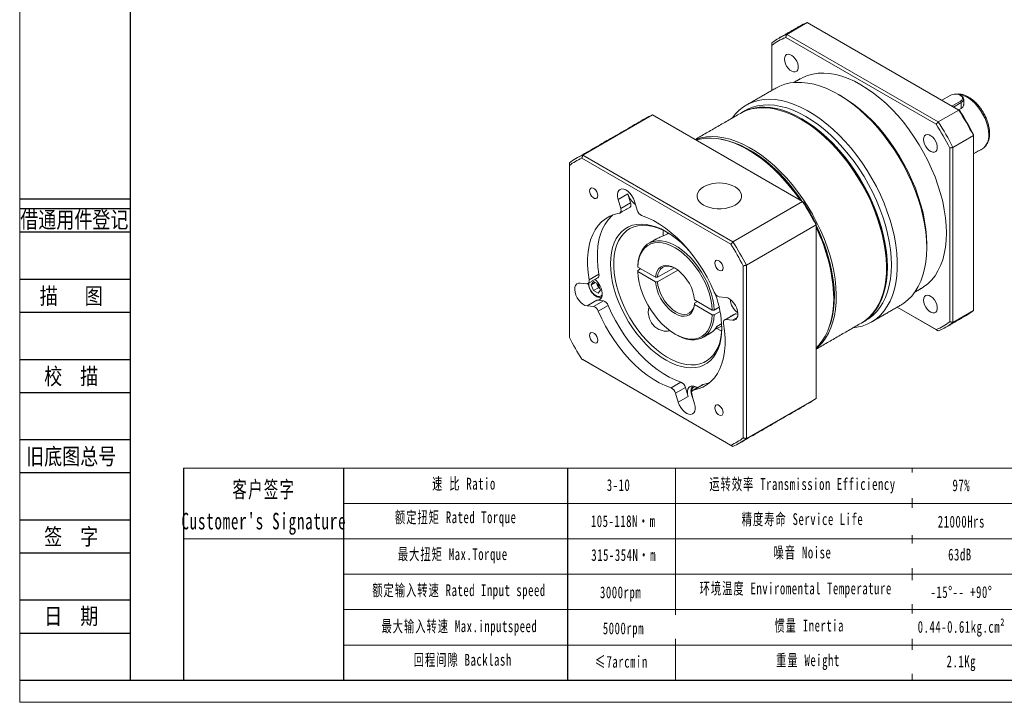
# Model space of a CAD drawing. Header units: millimetres. Extents: x 0 to 534, y 0 to 377.
# Tile 1 of 3: x 0 to 283, y 0 to 196. Entities that reach past the tile are written whole.
import ezdxf
from ezdxf.enums import TextEntityAlignment as Align

# ---------------------------------------------------------------- set-up
doc = ezdxf.new("R2010")
doc.units = ezdxf.units.MM
doc.header["$LTSCALE"] = 1.5
for name, color, linetype in [('2细线层', 4, 'Continuous'), ('6文字层', 3, 'Continuous'), ('7标注层', 4, 'Continuous')]:
    doc.layers.add(name, color=color, linetype=linetype)
doc.layers.add('SLD-0', color=7, linetype='Continuous', lineweight=18)
doc.layers.add('图框_外框线', color=7, linetype='Continuous', lineweight=18)
doc.styles.add('宋体', font='txt', dxfattribs={"width": 0.8})
doc.styles.add('标准', font='txt', dxfattribs={"width": 0.667})

msp = doc.modelspace()

# ---------------------------------------------------------------- hatches: boundary and pattern name
at = {"linetype": 'Continuous', "lineweight": 0}
h = msp.add_hatch(dxfattribs=at)
h.set_pattern_fill('ANSI31', style=0)
h.paths.add_polyline_path([(119.149861, 130.987751), (119.149861, 130.387751), (119.249861, 130.287751), (119.799861, 130.287751), (119.799861, 130.417751), (119.229861, 130.987751)], flags=0)
h = msp.add_hatch(dxfattribs=at)
h.set_pattern_fill('ANSI32', style=0)
h.paths.add_polyline_path([(120.649861, 127.322228), (120.649861, 128.037751), (120.349861, 128.037751), (120.349861, 127.322228)], flags=0)
h = msp.add_hatch(dxfattribs=at)
h.set_pattern_fill('ANSI32', style=0)
h.paths.add_polyline_path([(128.649861, 127.317657), (128.649861, 128.037751), (128.349861, 128.037751), (128.349861, 127.317657)], flags=0)
h = msp.add_hatch(dxfattribs=at)
h.set_pattern_fill('ANSI32', style=0)
h.paths.add_polyline_path([(120.589861, 125.307751), (120.589861, 125.856148), (120.349861, 125.856148), (120.349861, 125.307751)], flags=0)
h = msp.add_hatch(dxfattribs=at)
h.set_pattern_fill('ANSI32', style=0)
h.paths.add_polyline_path([(131.289861, 125.307751), (131.289861, 125.856148), (131.049861, 125.856148), (131.049861, 125.307751)], flags=0)
h = msp.add_hatch(dxfattribs=at)
h.set_pattern_fill('ANSI31', style=0)
h.paths.add_polyline_path([(123.849861, 120.622451), (121.849861, 120.622451), (121.849861, 120.122451), (123.849861, 120.122451)], flags=0)
h = msp.add_hatch(dxfattribs=at)
h.set_pattern_fill('ANSI31', style=0)
h.paths.add_polyline_path([(123.949861, 121.337751), (123.849861, 121.337751), (123.849861, 120.127751), (123.949861, 120.127751)], flags=0)
h = msp.add_hatch(dxfattribs=at)
h.set_pattern_fill('ANSI32', style=0)
edge = h.paths.add_edge_path(flags=0)
edge.add_line((130.257119, 119.754417), (131.049861, 119.754417))
edge.add_line((131.049861, 119.754417), (131.049861, 120.367751))
edge.add_arc((130.929861, 120.367751), 0.12, 0, 90)
edge.add_line((130.929861, 120.487751), (128.769861, 120.487751))
edge.add_arc((128.769861, 120.367751), 0.12, 90, 180)
edge.add_line((128.649861, 120.367751), (128.649861, 119.754417))
edge.add_line((128.649861, 119.754417), (129.442602, 119.754417))
edge.add_arc((129.849861, 119.387751), 0.548, 41.99762156, 138.00237844, ccw=False)
h = msp.add_hatch(dxfattribs=at)
h.set_pattern_fill('ANSI32', style=0)
edge = h.paths.add_edge_path(flags=0)
edge.add_line((131.049861, 119.021084), (130.257119, 119.021084))
edge.add_arc((129.849861, 119.387751), 0.548, 221.99762156, 318.00237844, ccw=False)
edge.add_line((129.442602, 119.021084), (128.649861, 119.021084))
edge.add_line((128.649861, 119.021084), (128.649861, 118.407751))
edge.add_arc((128.769861, 118.407751), 0.12, 180, 270)
edge.add_line((128.769861, 118.287751), (130.929861, 118.287751))
edge.add_arc((130.929861, 118.407751), 0.12, 270, 360)
edge.add_line((131.049861, 118.407751), (131.049861, 119.021084))
h = msp.add_hatch(dxfattribs=at)
h.set_pattern_fill('ANSI32', style=0)
h.paths.add_polyline_path([(131.289861, 120.224938), (131.289861, 120.667751), (131.049861, 120.667751), (131.049861, 120.224938)], flags=0)
h = msp.add_hatch(dxfattribs=at)
h.set_pattern_fill('ANSI32', style=0)
h.paths.add_polyline_path([(187.517959, 121.407751), (187.437959, 121.487751), (186.397959, 121.487751), (186.317959, 121.407751), (186.317959, 120.367751), (186.397959, 120.287751), (187.437959, 120.287751), (187.517959, 120.367751)], flags=0)
h = msp.add_hatch(dxfattribs=at)
h.set_pattern_fill('ANSI32', style=0)
h.paths.add_polyline_path([(120.649861, 117.937751), (120.649861, 118.635461), (120.349861, 118.635461), (120.349861, 117.937751)], flags=0)
h = msp.add_hatch(dxfattribs=at)
h.set_pattern_fill('ANSI31', style=0)
h.paths.add_polyline_path([(123.849861, 116.837751), (123.949861, 116.837751), (123.949861, 118.047751), (123.849861, 118.047751)], flags=0)
h = msp.add_hatch(dxfattribs=at)
h.set_pattern_fill('ANSI31', style=0)
h.paths.add_polyline_path([(124.049861, 116.637751), (125.549861, 116.637751), (125.649861, 116.737751), (125.649861, 118.053051), (123.949861, 118.053051), (123.949861, 116.737751)], flags=0)
h = msp.add_hatch(dxfattribs=at)
h.set_pattern_fill('ANSI32', style=0)
h.paths.add_polyline_path([(128.649861, 117.937751), (128.649861, 118.630867), (128.349861, 118.630867), (128.349861, 117.937751)], flags=0)
h = msp.add_hatch(dxfattribs=at)
h.set_pattern_fill('ANSI31', style=0)
h.paths.add_polyline_path([(119.799861, 115.687751), (119.249861, 115.687751), (119.149861, 115.587751), (119.149861, 114.987751), (119.229861, 114.987751), (119.799861, 115.557751)], flags=0)

# ---------------------------------------------------------------- linework, layer by layer
at = {"color": 7, "linetype": 'Continuous', "lineweight": 15}
for p, q in [((220.564227, 192.037552), (226.447356, 195.43381)), ((270.030839, 170.273601), (226.447356, 195.43381)), ((263.530071, 166.188813), (220.276771, 191.158412)), ((220.564227, 192.037552), (264.14771, 166.877343)), ((216.334439, 188.881812), (216.334439, 175.954931)), ((267.58554, 174.490236), (265.156079, 173.087739)), ((268.097644, 171.38961), (270.527104, 172.792107)), ((270.527104, 172.792107), (270.753378, 172.400189)), ((270.030839, 170.273601), (264.14771, 166.877343)), ((270.753378, 172.400189), (268.55023, 171.128339)), ((270.753378, 170.756006), (269.974289, 170.306248)), ((270.753378, 172.400189), (270.753378, 170.756006)), ((161.939504, 157.302494), (181.964769, 168.862834)), ((225.135129, 143.941116), (181.964769, 168.862834)), ((268.377498, 159.551135), (274.260627, 162.947393)), ((274.260627, 112.618796), (274.260627, 162.947393)), ((267.472403, 109.413179), (267.472403, 159.360494)), ((268.377498, 159.551135), (268.377498, 109.222538)), ((204.490633, 131.693165), (161.653638, 156.422435)), ((161.939504, 157.302494), (205.109863, 132.380776)), ((158.06884, 154.352303), (158.06884, 104.885722)), ((174.889614, 146.189636), (172.061185, 144.556819)), ((172.061185, 144.556819), (172.835187, 141.952202)), ((175.663615, 143.585019), (174.889614, 146.189636)), ((172.835187, 141.952202), (175.663615, 143.585019)), ((177.538813, 141.486688), (176.764811, 144.091305)), ((225.135129, 143.941116), (205.109863, 132.380776)), ((208.980528, 125.67659), (229.005794, 137.23693)), ((229.005794, 87.385392), (229.005794, 137.23693)), ((177.712637, 124.156921), (178.561352, 124.646874)), ((182.817651, 122.189765), (177.713024, 125.136604)), ((183.384833, 122.188897), (188.164172, 124.947951)), ((208.075431, 76.017532), (208.075431, 125.484112)), ((208.980528, 125.67659), (208.980528, 75.825052)), ((163.733678, 121.446254), (166.562107, 123.079072)), ((177.713024, 123.830139), (182.817651, 120.8833)), ((189.265832, 124.27746), (183.384833, 120.882432)), ((163.061579, 120.347089), (161.192975, 120.532022)), ((164.367984, 120.032727), (165.02118, 120.96211)), ((165.499538, 120.685959), (164.367984, 120.032727)), ((165.02118, 118.349179), (164.367984, 120.032727)), ((165.02118, 120.96211), (166.327576, 120.207944)), ((166.435392, 119.165586), (165.02118, 118.349179)), ((166.108794, 120.00736), (165.945363, 120.428588)), ((166.435392, 119.165586), (166.108794, 120.00736)), ((166.327576, 120.207944), (166.980772, 118.524396)), ((166.817605, 118.94494), (166.435392, 119.165586)), ((166.327576, 117.595013), (165.02118, 118.349179)), ((166.980772, 118.524396), (166.327576, 117.595013)), ((203.002991, 116.394119), (201.134385, 116.579054)), ((165.96971, 115.608533), (163.141281, 113.975716)), ((163.141281, 113.975716), (165.009887, 113.79078)), ((165.009887, 113.79078), (167.838315, 115.423597)), ((167.838315, 115.423597), (165.96971, 115.608533)), ((169.224206, 114.120754), (166.395777, 112.487937)), ((194.073144, 114.712201), (194.92186, 115.202154)), ((199.179276, 112.7444), (194.074648, 115.691239)), ((194.074648, 114.384774), (199.179276, 111.437935)), ((199.74534, 112.744177), (201.167889, 113.565397)), ((264.14771, 106.779939), (252.333135, 113.600348)), ((252.33321, 113.60039), (263.530071, 107.136579)), ((201.418317, 112.403501), (199.74534, 111.437712)), ((205.911121, 111.655563), (203.082692, 110.022746)), ((206.328798, 110.633027), (204.951296, 109.837812)), ((206.522337, 111.595072), (205.911121, 111.655563)), ((274.260627, 112.618796), (268.377498, 109.222538)), ((200.494591, 108.06526), (201.872064, 108.860458)), ((203.082692, 110.022746), (204.951296, 109.837812)), ((161.653638, 98.67667), (204.490633, 73.947399)), ((205.109863, 73.589838), (161.939504, 98.511556)), ((187.31761, 90.40272), (190.146038, 92.035537)), ((196.572916, 91.399475), (193.744487, 89.766658)), ((191.433887, 90.515963), (188.605458, 88.883146)), ((188.605458, 88.883146), (189.37946, 86.27853)), ((192.207889, 87.911347), (189.37946, 86.27853)), ((192.207889, 87.911347), (191.433887, 90.515963)), ((194.083086, 85.813015), (193.309085, 88.417634)), ((229.005794, 87.385392), (208.980528, 75.825052))]:
    msp.add_line(p, q, dxfattribs=at)
for p, q in [((93.156337, 67.343286), (93.156337, 6.342689)), ((157.544117, 67.343286), (157.544117, 6.342689))]:
    msp.add_line(p, q)
at = {"color": 7, "linetype": 'Continuous', "lineweight": 15, "flags": 128}
for points in [[(219.923521, 184.931483), (219.996941, 184.272259), (220.211757, 183.577156), (220.552034, 182.89773), (220.992538, 182.284368), (221.5006, 181.782562), (222.038535, 181.429527), (222.566449, 181.251449), (223.045189, 181.261533), (223.439251, 181.45903), (223.719408, 181.829294), (223.86488, 182.344865), (223.86488, 182.967506), (223.719408, 183.651035), (223.439251, 184.344761), (223.045189, 184.997232), (222.566449, 185.560057), (222.038535, 185.991496), (221.5006, 186.25955), (220.992538, 186.344337), (220.552034, 186.239572), (220.211757, 185.95302), (219.996941, 185.505939), (219.923521, 184.931483)], [(224.504835, 179.285996), (225.166195, 179.639814), (226.56101, 180.220707), (228.041626, 180.627827), (229.599763, 180.858896), (231.226707, 180.91262), (232.913359, 180.788703), (234.650287, 180.487833), (236.427778, 180.011698), (238.235891, 179.362956), (240.064514, 178.545238), (241.903421, 177.563115), (243.742328, 176.422081), (245.570951, 175.128515), (247.379064, 173.689656), (249.156555, 172.113543), (250.893483, 170.408998), (252.580136, 168.585547), (254.207079, 166.653395), (255.765216, 164.623339), (257.245832, 162.506737), (258.640647, 160.315424), (259.941859, 158.061657), (261.142195, 155.758037), (262.234941, 153.417448), (263.213983, 151.05298), (264.073848, 148.677856), (264.809725, 146.305359), (265.417504, 143.948755), (265.89378, 141.621226), (266.235895, 139.335786), (266.44193, 137.105218), (266.510736, 134.941995), (266.44193, 132.858214), (266.235895, 130.865529), (265.89378, 128.975085), (265.417504, 127.197454), (264.809725, 125.542576), (264.073848, 124.019705), (263.213983, 122.637361), (262.234941, 121.40327), (261.142195, 120.324337), (259.941859, 119.406596), (259.302007, 119.008995)], [(260.853883, 130.696671), (260.784366, 132.907732), (260.576201, 135.186976), (260.230519, 137.521958), (259.74921, 139.899924), (259.134905, 142.307885), (258.390958, 144.732689), (257.521431, 147.161096), (256.531073, 149.57984), (255.425295, 151.975711), (254.210134, 154.335626), (252.892228, 156.646692), (251.478775, 158.896291), (249.977495, 161.072132), (248.396587, 163.162335), (246.744684, 165.155482), (245.030811, 167.040689), (243.264327, 168.807659), (241.45488, 170.446739), (239.612352, 171.94898), (237.746807, 173.306175), (235.868434, 174.510914), (233.987492, 175.556614), (232.114254, 176.437568), (230.258951, 177.14896), (228.431716, 177.686907), (226.642528, 178.048471), (224.90116, 178.231675), (223.217123, 178.23552), (221.599612, 178.059987), (220.057465, 177.706033), (218.599102, 177.175591), (217.3995, 176.569777)], [(204.90511, 167.971314), (205.779722, 169.081074), (206.8855, 170.200241), (208.100661, 171.157161), (209.418567, 171.946605), (210.83202, 172.564266), (212.3333, 173.006766), (213.914208, 173.271691), (215.566111, 173.357592), (217.279984, 173.264003), (219.046469, 172.991433), (220.855916, 172.541371), (222.698443, 171.916274), (224.563988, 171.119558), (226.442361, 170.155573), (228.323303, 169.029584), (230.196541, 167.747743), (232.051844, 166.317048), (233.879079, 164.745314), (235.668267, 163.041125), (237.409635, 161.213789), (239.093672, 159.273286), (240.711183, 157.230215), (242.25333, 155.095736), (243.711693, 152.881504), (245.078306, 150.599612), (246.345704, 148.262526), (247.506967, 145.883008), (248.555752, 143.474055), (249.486329, 141.048824), (250.293618, 138.620559), (250.973209, 136.202525), (251.521389, 133.807927), (251.935166, 131.449843), (252.212279, 129.141153), (252.351217, 126.894466), (252.351217, 124.722052), (252.212279, 122.635778), (251.935166, 120.647036), (251.521389, 118.766689), (250.973209, 117.005008), (250.293618, 115.371612), (249.486329, 113.875424), (248.555752, 112.524614), (247.506967, 111.326562), (246.345704, 110.287809), (245.078306, 109.414029), (243.711693, 108.709997), (242.25333, 108.179555), (240.711183, 107.825598), (239.702281, 107.694314)], [(236.250566, 174.295173), (238.085474, 173.156448), (239.914097, 171.862883), (241.722209, 170.424023), (243.4997, 168.84791), (245.236628, 167.143365), (246.923281, 165.319915), (248.550224, 163.387762), (250.108361, 161.357706), (251.588977, 159.241104), (252.983792, 157.049792), (254.285005, 154.796025), (255.485341, 152.492405), (256.578086, 150.151816), (257.557128, 147.787347), (258.416993, 145.412223), (259.152871, 143.039726), (259.760649, 140.683123), (260.236926, 138.355593), (260.57904, 136.070153), (260.785075, 133.839585), (260.853882, 131.676362)], [(270.527104, 172.792107), (270.909613, 173.096038), (271.110713, 173.453331), (271.110711, 173.829011), (270.909613, 174.186304), (270.527103, 174.490236), (270.00062, 174.711054), (269.381703, 174.827146), (268.730938, 174.827147), (268.11202, 174.711054), (267.58554, 174.490236)], [(278.672972, 163.189714), (278.603472, 164.300788), (278.396522, 165.467286), (278.056748, 166.66315), (277.591736, 167.861668), (277.011877, 169.036065), (276.330123, 170.160109), (275.561703, 171.208689), (274.723782, 172.158382), (273.835078, 172.987973), (272.915444, 173.678932), (271.985422, 174.215822), (271.065787, 174.586651), (270.177084, 174.783135), (269.515584, 174.812294)], [(270.753653, 174.359409), (270.977622, 174.210173), (271.305, 173.864058), (271.450207, 173.478719), (271.401475, 173.085372), (271.162749, 172.715883), (270.753378, 172.400189)], [(242.048601, 109.048816), (242.998268, 109.660443), (244.172311, 110.619001), (245.237178, 111.737324), (246.186913, 113.009157), (247.016207, 114.427389), (247.720418, 115.98409), (248.295611, 117.670551), (248.738568, 119.477343), (249.046811, 121.394363), (249.218618, 123.410886), (249.253029, 125.515638), (249.149847, 127.696849), (248.909655, 129.942317), (248.533791, 132.239489), (248.02436, 134.575515), (247.38421, 136.937331), (246.616923, 139.31173), (245.726786, 141.685435), (244.718778, 144.04517), (243.598541, 146.377735), (242.372333, 148.670091), (241.047016, 150.909414), (239.63, 153.083182), (238.129209, 155.179239), (236.553038, 157.185862), (234.910301, 159.091833), (233.210183, 160.886486), (231.462194, 162.55979), (229.676108, 164.102386), (227.861914, 165.505646), (226.029758, 166.761724), (224.189886, 167.863596), (222.352587, 168.805095), (220.528136, 169.580962), (218.726737, 170.186855), (216.958463, 170.619386), (215.233203, 170.876136), (213.560606, 170.955668), (211.950025, 170.857541), (210.410467, 170.582299), (208.950544, 170.131485), (207.578417, 169.507618), (207.251429, 169.325816)], [(207.393425, 169.406463), (208.195632, 169.842916), (209.590447, 170.423809), (211.071063, 170.830929), (212.6292, 171.061998), (214.256143, 171.115722), (215.942796, 170.991805), (217.679724, 170.690935), (219.457215, 170.2148), (221.265327, 169.566058), (223.093951, 168.74834), (224.932858, 167.766217), (226.771765, 166.625183), (228.600388, 165.331618), (230.4085, 163.892758), (232.185992, 162.316645), (233.92292, 160.6121), (235.609572, 158.78865), (237.236515, 156.856497), (238.794653, 154.826441), (240.275268, 152.709839), (241.670084, 150.518527), (242.971296, 148.26476), (244.171632, 145.961139), (245.264377, 143.620551), (246.243419, 141.256082), (247.103284, 138.880958), (247.839162, 136.508461), (248.446941, 134.151858), (248.923217, 131.824328), (249.265331, 129.538888), (249.471366, 127.30832), (249.540173, 125.145097), (249.471366, 123.061316), (249.265331, 121.068631), (248.923217, 119.178188), (248.446941, 117.400556), (247.839162, 115.745678), (247.103284, 114.222807), (246.243419, 112.840463), (245.264377, 111.606372), (244.171632, 110.527439), (242.971296, 109.609698), (242.189448, 109.131453)], [(208.665643, 170.142225), (209.327003, 170.496043), (210.721818, 171.076936), (212.202434, 171.484056), (213.760571, 171.715124), (215.387514, 171.768848), (217.074167, 171.644931), (218.811095, 171.344062), (220.588586, 170.867927), (222.396698, 170.219184), (224.225322, 169.401467), (226.064229, 168.419344), (227.903136, 167.27831), (229.731759, 165.984744), (231.539871, 164.545884), (233.317363, 162.969772), (235.054291, 161.265227), (236.740943, 159.441776), (238.367886, 157.509624), (239.926024, 155.479568), (241.406639, 153.362965), (242.801455, 151.171653), (244.102667, 148.917886), (245.303003, 146.614266), (246.395748, 144.273677), (247.37479, 141.909209), (248.234655, 139.534085), (248.970533, 137.161588), (249.578312, 134.804984), (250.054588, 132.477455), (250.396702, 130.192015), (250.602737, 127.961447), (250.671544, 125.798224), (250.602737, 123.714443), (250.396702, 121.721758), (250.054588, 119.831314), (249.578312, 118.053683), (248.970533, 116.398805), (248.234655, 114.875934), (247.37479, 113.493589), (246.395748, 112.259499), (245.303003, 111.180566), (244.102667, 110.262825), (243.462814, 109.865224)], [(224.936811, 167.437318), (225.047944, 167.372848), (226.887223, 166.220561), (228.715308, 164.914363), (230.521727, 163.461738), (232.296134, 161.871007), (234.028365, 160.151281), (235.708497, 158.312411), (237.326908, 156.36493), (238.874326, 154.319991), (240.341889, 152.189309), (241.72119, 149.985089), (243.004328, 147.719955), (244.183958, 145.406881), (245.253316, 143.059119), (246.206281, 140.690114), (247.037394, 138.313437), (247.741896, 135.942699), (248.315746, 133.591483), (248.755664, 131.273254), (249.059126, 129.001292), (249.224396, 126.788608), (249.257332, 125.308378)], [(194.326532, 161.726541), (194.525565, 161.804122), (195.985489, 162.254937), (197.525047, 162.530178), (199.135627, 162.628305), (200.808224, 162.548773), (202.533484, 162.292023), (204.301758, 161.859492), (206.103158, 161.253599), (207.927608, 160.477732), (209.764907, 159.536233), (211.60478, 158.434361), (213.436936, 157.178283), (215.251129, 155.775023), (217.037215, 154.232427), (218.785205, 152.559123), (220.485322, 150.76447), (222.12806, 148.858499), (223.704231, 146.851876), (225.205021, 144.755819), (226.622037, 142.582051), (227.947354, 140.342728), (229.173562, 138.050372), (230.2938, 135.717807), (231.301807, 133.358072), (232.191944, 130.984367), (232.959232, 128.609968)], [(224.476384, 144.321401), (223.351441, 145.911264), (221.793303, 147.941321), (220.16636, 149.873473), (218.479707, 151.696924), (216.742779, 153.401469), (214.965288, 154.977581), (213.157176, 156.416441), (211.328553, 157.710007), (209.489645, 158.851041), (207.650738, 159.833163), (205.822115, 160.650881), (204.014003, 161.299624), (202.236512, 161.775759), (200.499584, 162.076628), (198.812931, 162.200545), (197.185988, 162.146821), (195.62785, 161.915752), (194.502907, 161.624722)], [(225.049131, 143.990762), (224.627961, 144.61069), (223.119389, 146.699997), (221.535341, 148.697636), (219.884888, 150.59217), (218.177483, 152.372743), (216.422908, 154.029159), (214.631212, 155.551927), (212.812657, 156.932325), (210.977661, 158.16245), (209.136733, 159.235254), (207.300419, 160.144589), (205.479237, 160.885252), (203.683619, 161.452994), (201.923849, 161.844571), (201.846791, 161.857817)], [(259.923521, 161.839975), (259.996943, 161.180749), (260.211757, 160.485648), (260.552034, 159.806221), (260.992538, 159.19286), (261.500599, 158.691053), (262.038534, 158.338019), (262.566449, 158.15994), (263.045191, 158.170023), (263.439251, 158.367521), (263.719408, 158.737786), (263.864879, 159.253357), (263.864879, 159.875997), (263.719408, 160.559527), (263.439251, 161.253253), (263.045191, 161.905722), (262.566449, 162.468549), (262.038534, 162.899987), (261.500599, 163.168042), (260.992538, 163.252829), (260.552034, 163.148064), (260.211757, 162.861512), (259.996943, 162.414429), (259.923521, 161.839975)], [(166.260075, 145.676049), (166.188434, 146.186586), (165.98215, 146.71826), (165.666106, 147.206944), (165.278419, 147.593694), (164.865852, 147.831864), (164.478166, 147.892727), (164.162122, 147.76894), (163.955838, 147.475436), (163.884197, 147.047614), (163.955838, 146.537077), (164.162122, 146.005402), (164.478166, 145.51672), (164.865852, 145.129969), (165.278419, 144.891799), (165.666106, 144.830937), (165.98215, 144.954722), (166.188434, 145.248227), (166.260075, 145.676049)], [(176.764811, 144.091305), (176.463342, 144.882582), (176.042714, 145.641399), (175.527373, 146.323659), (174.947268, 146.889708), (174.336114, 147.306651), (173.729428, 147.550258), (173.162468, 147.60637), (172.668185, 147.471726), (172.275304, 147.15415), (172.006658, 146.672102), (171.877859, 146.053593), (171.896394, 145.334569), (172.061185, 144.556819)], [(205.699552, 142.947568), (204.844958, 142.533602), (203.878826, 142.211593), (202.83051, 141.991325), (201.731865, 141.879492), (200.616271, 141.879492), (199.517629, 141.991327), (198.469313, 142.211593), (197.50318, 142.533602), (196.648588, 142.947571), (195.931496, 143.440916), (195.3737, 143.998652), (194.992146, 144.603833), (194.798422, 145.238065), (194.798422, 145.882083), (194.992143, 146.516318), (195.3737, 147.121498), (195.931497, 147.679234), (196.648585, 148.17258), (197.421759, 148.553087)], [(204.926382, 148.553086), (205.699552, 148.172581), (206.416642, 147.679235), (206.97444, 147.121498), (207.355995, 146.516319), (207.549715, 145.882084), (207.549715, 145.238065), (207.355994, 144.603831), (206.974441, 143.998653), (206.416644, 143.440917), (205.699552, 142.947568)], [(172.399784, 140.603178), (172.555781, 140.651901), (172.688576, 140.743151), (172.794145, 140.874165), (172.869293, 141.04097), (172.911741, 141.238517), (172.920204, 141.460819), (172.894425, 141.70114), (172.835187, 141.952202)], [(175.663615, 143.585019), (175.722854, 143.333957), (175.748633, 143.093636), (175.74017, 142.871334), (175.697722, 142.673788), (175.622574, 142.506982), (175.517004, 142.375968), (175.4183, 142.302789)], [(172.399784, 140.603178), (170.99157, 140.272837), (169.674677, 139.752846), (168.45906, 139.047137), (167.35391, 138.161042), (166.367581, 137.101262), (165.507528, 135.875808), (164.780254, 134.493942), (164.191256, 132.966111), (163.744986, 131.303864), (163.444816, 129.519769), (163.29302, 127.62731), (163.290742, 125.640793), (163.437999, 123.575237), (163.733678, 121.446254)], [(170.559083, 140.126676), (170.182339, 139.793859), (169.19601, 138.734079), (168.335957, 137.508625), (167.608682, 136.126759), (167.019684, 134.598928), (166.573415, 132.936681), (166.273245, 131.152586), (166.121449, 129.260127), (166.119171, 127.27361), (166.266428, 125.208054), (166.562107, 123.079072)], [(199.748494, 117.881898), (198.758433, 120.079602), (197.649793, 122.240306), (196.430954, 124.347675), (195.11113, 126.385779), (193.700299, 128.339212), (192.209126, 130.193206), (190.648881, 131.933745), (189.031361, 133.547673), (187.368793, 135.022789), (185.673745, 136.347944), (183.959029, 137.513117), (182.23761, 138.509503), (180.522499, 139.329569), (178.826662, 139.967114)], [(201.909462, 107.575995), (201.84117, 105.909701), (201.636881, 104.33647), (201.298333, 102.869726), (200.828416, 101.521981), (200.231142, 100.304733), (199.511604, 99.228369), (198.67594, 98.302072), (197.731283, 97.533742), (196.685689, 96.929938), (195.54808, 96.49581), (194.328163, 96.23506), (193.036344, 96.149915), (191.683645, 96.241099), (190.281607, 96.507839), (188.842192, 96.947852), (187.377679, 97.557391), (185.900564, 98.331251), (184.42345, 99.262831), (182.958937, 100.344183), (181.519522, 101.566083), (180.117484, 102.918102), (178.764785, 104.38871), (177.472966, 105.965358), (176.253049, 107.634594), (175.11544, 109.382177), (174.069846, 111.193199), (173.125189, 113.052207), (172.289525, 114.94334), (171.569987, 116.850466), (170.972712, 118.757312), (170.502796, 120.647611), (170.164248, 122.505234), (169.959958, 124.314333), (169.891667, 126.059474), (169.959958, 127.725768), (170.164248, 129.298999), (170.502796, 130.765743), (170.972712, 132.113488), (171.569987, 133.330736), (172.289525, 134.4071), (173.125189, 135.333397), (174.069846, 136.101727), (175.11544, 136.705531), (176.253049, 137.139659), (177.472966, 137.400409), (178.764785, 137.485554), (180.117484, 137.394369), (181.519522, 137.127631), (182.958937, 136.687616), (184.42345, 136.078078), (185.900564, 135.304219), (187.377679, 134.372638), (188.842192, 133.291285), (190.281607, 132.069387), (191.683645, 130.717366), (192.465227, 129.888763)], [(186.131025, 135.169259), (185.988431, 135.248472), (184.533714, 135.969916), (183.094986, 136.525345), (181.684891, 136.90988), (180.31582, 137.120139), (178.999804, 137.154276), (177.748411, 137.011992), (176.572635, 136.694535), (175.482811, 136.204696), (174.488515, 135.546779), (173.598486, 134.726567), (172.820545, 133.751267), (172.161528, 132.629451), (171.627227, 131.370977), (171.22234, 129.986903), (170.950421, 128.489395), (170.813861, 126.891612), (170.813861, 125.207595), (170.950421, 123.452143), (171.22234, 121.640683), (171.627227, 119.789137), (172.161528, 117.913772), (172.820545, 116.031071), (173.598486, 114.157579), (174.488515, 112.309762), (175.482811, 110.503856), (176.572635, 108.755732), (177.748411, 107.080754), (178.999804, 105.49364), (180.31582, 104.008339), (181.684891, 102.637903), (183.094986, 101.394375), (184.533714, 100.288685), (185.988431, 99.33055), (187.446353, 98.528386), (188.894667, 97.889248), (190.320646, 97.418747), (191.711759, 97.121024), (193.055779, 96.99869), (194.340896, 97.052824), (195.555816, 97.282947), (196.689863, 97.68704), (197.733069, 98.261549), (198.676268, 99.001427), (199.51117, 99.90017), (200.23044, 100.949882), (200.827755, 102.141338), (201.297866, 103.464065), (201.636642, 104.906441), (201.841106, 106.455789), (201.907839, 107.840054)], [(185.052399, 134.16562), (185.069132, 135.121005), (185.102582, 135.70666)], [(186.206224, 134.736963), (186.370983, 134.905628), (186.446472, 134.978319)], [(177.712637, 125.463386), (177.845881, 126.811154), (178.116853, 128.053116), (178.522124, 129.173556), (179.056566, 130.158293), (179.713414, 130.994866), (180.484358, 131.672687), (181.359638, 132.183179), (182.32818, 132.519881), (183.377726, 132.678532), (184.494993, 132.657125), (185.665842, 132.45593), (186.875456, 132.077493), (188.108527, 131.526604), (189.34945, 130.810234), (190.582522, 129.93745), (191.792136, 128.919295), (192.962985, 127.768657), (194.080252, 126.500095), (195.129797, 125.129665), (196.098339, 123.674708), (196.97362, 122.153638), (197.744563, 120.585705), (198.401411, 118.990751), (198.935853, 117.388961), (199.341125, 115.800605), (199.612096, 114.245785), (199.74534, 112.744177)], [(199.179276, 112.7444), (199.040262, 114.264312), (198.756934, 115.839024), (198.33315, 117.447088), (197.774687, 119.066596), (197.089148, 120.675488), (196.285873, 122.251847), (195.375806, 123.774201), (194.371342, 125.221811), (193.286165, 126.574959), (192.135057, 127.81521), (190.933698, 128.925671), (189.698453, 129.891216), (188.44615, 130.69869), (187.193846, 131.337095), (185.958602, 131.797733), (184.757243, 132.074332), (183.606134, 132.163122), (182.520957, 132.062893), (181.516493, 131.775012), (180.606426, 131.3034), (179.803152, 130.654481), (179.117613, 129.837095), (178.559149, 128.862376), (178.135366, 127.743602), (177.852038, 126.496013), (177.713024, 125.136604)], [(253.396576, 114.214259), (254.210134, 114.728426), (255.425295, 115.685346), (256.531073, 116.804513), (257.521431, 118.079814), (258.390958, 119.504286), (259.134905, 121.070147), (259.74921, 122.768847), (260.230519, 124.591106), (260.576201, 126.526971), (260.784366, 128.565873), (260.853883, 130.696671)], [(232.959232, 128.609968), (233.599381, 126.248152), (234.108812, 123.912126), (234.484676, 121.614955), (234.724869, 119.369486), (234.828051, 117.188275), (234.79364, 115.083524), (234.621832, 113.067), (234.313589, 111.149981), (233.870632, 109.343188), (233.295439, 107.656727), (232.591229, 106.100026), (231.761935, 104.681794), (230.8122, 103.409961), (229.747332, 102.291638), (229.005792, 101.657567)], [(232.878717, 108.103121), (233.260616, 109.240536), (233.717428, 111.036194), (234.038058, 112.944466), (234.22067, 114.954421), (234.264216, 117.054546), (234.168448, 119.232813), (233.933914, 121.476743), (233.561959, 123.773483), (233.054711, 126.109879), (232.415076, 128.472549)], [(182.817651, 122.189765), (182.98465, 123.14199), (183.29715, 123.964879), (183.746827, 124.636509), (184.321698, 125.138988), (185.006451, 125.458928), (185.782841, 125.587806), (186.630186, 125.522189), (187.525909, 125.263825), (188.44615, 124.819596), (189.36639, 124.201338), (190.262114, 123.425522), (191.109458, 122.512816), (191.885849, 121.487536), (192.570601, 120.376998), (193.145473, 119.210786), (193.595149, 118.019971), (193.90765, 116.836277), (194.074648, 115.691239)], [(188.590277, 124.734268), (187.857878, 125.077069), (187.009808, 125.322606), (186.207212, 125.386374), (185.471317, 125.266688), (184.821588, 124.966712), (184.275212, 124.494382), (183.846639, 123.862191), (183.547206, 123.08686), (183.384833, 122.188897)], [(202.260074, 124.893692), (202.188433, 125.404228), (201.98215, 125.935903), (201.666105, 126.424587), (201.278419, 126.811336), (200.865852, 127.049506), (200.478166, 127.11037), (200.162121, 126.986583), (199.955838, 126.693078), (199.884196, 126.265257), (199.955838, 125.75472), (200.162121, 125.223045), (200.478166, 124.734362), (200.865852, 124.347611), (201.278419, 124.109441), (201.666105, 124.04858), (201.98215, 124.172365), (202.188433, 124.46587), (202.260074, 124.893692)], [(177.713024, 123.830139), (177.852038, 122.310227), (178.135366, 120.735515), (178.559149, 119.127451), (179.117613, 117.507943), (179.803152, 115.899051), (180.606426, 114.322692), (181.516493, 112.800338), (182.520957, 111.352727), (183.606134, 109.99958), (184.757243, 108.759328), (185.958602, 107.648868), (187.193846, 106.683323), (188.44615, 105.87585), (189.698453, 105.237445), (190.933698, 104.776806), (192.135057, 104.500207), (193.286165, 104.411417), (194.371342, 104.511645), (195.375806, 104.799527), (196.285873, 105.271139), (197.089148, 105.920058), (197.774687, 106.737444), (198.33315, 107.712163), (198.756934, 108.830937), (199.040262, 110.078526), (199.179276, 111.437935)], [(161.192975, 120.532022), (160.658456, 120.492468), (160.211616, 120.264698), (159.878424, 119.861948), (159.678241, 119.307629), (159.622706, 118.63395), (159.715041, 117.880066), (159.949884, 117.08979), (160.313584, 116.309052), (160.785007, 115.58322), (161.336751, 114.954482), (161.936756, 114.459375), (162.550148, 114.126675), (163.141281, 113.975716)], [(163.061579, 120.347089), (163.236263, 120.35122), (163.392537, 120.399366), (163.525669, 120.490066), (163.631624, 120.620574), (163.707193, 120.786936), (163.750086, 120.984111), (163.759004, 121.206126), (163.733678, 121.446254)], [(165.399222, 121.556007), (165.825934, 121.186073), (166.377678, 120.557335), (166.849101, 119.831503), (167.212801, 119.050764), (167.447644, 118.260488), (167.539981, 117.506604), (167.484444, 116.832926), (167.284261, 116.278606), (166.951069, 115.875856), (166.504229, 115.648087), (165.96971, 115.608533)], [(194.074648, 114.384774), (193.90765, 113.432549), (193.595149, 112.60966), (193.145473, 111.93803), (192.570601, 111.435551), (191.885849, 111.115611), (191.109458, 110.986732), (190.262114, 111.05235), (189.36639, 111.310714), (188.44615, 111.754943), (187.525909, 112.373201), (186.630186, 113.149017), (185.782841, 114.061723), (185.006451, 115.087003), (184.321698, 116.197541), (183.746827, 117.363753), (183.29715, 118.554568), (182.98465, 119.738262), (182.817651, 120.8833)], [(183.384833, 120.882432), (183.547206, 119.796997), (183.846639, 118.675948), (184.275212, 117.548937), (184.821588, 116.445774), (185.471317, 115.395638), (186.207212, 114.426306), (187.009808, 113.563416), (187.857878, 112.829792), (188.728989, 112.244839), (189.6001, 111.824029), (190.448169, 111.578493), (191.250766, 111.514724), (191.986661, 111.634411), (192.636389, 111.934386), (193.182766, 112.406716), (193.611338, 113.038907), (193.910772, 113.814238), (194.073144, 114.712201)], [(164.649074, 117.819735), (165.143642, 117.297666), (165.674378, 116.910593), (166.205114, 116.684891), (166.699682, 116.635944), (167.124377, 116.767088), (167.450259, 117.069383), (167.534445, 117.207949)], [(204.951296, 109.837812), (205.485815, 109.877367), (205.932656, 110.105137), (206.265848, 110.507886), (206.466031, 111.062207), (206.521565, 111.735885), (206.42923, 112.489768), (206.194388, 113.280044), (205.830688, 114.060783), (205.359265, 114.786615), (204.80752, 115.415352), (204.207516, 115.910459), (203.594123, 116.24316), (203.002991, 116.394119)], [(229.005792, 101.861406), (229.821165, 102.691195), (230.800207, 103.925286), (231.660072, 105.30763), (232.39595, 106.830502), (233.003728, 108.485379), (233.480005, 110.263011), (233.822119, 112.153455), (234.028154, 114.14614), (234.096961, 116.22992)], [(259.923521, 115.64945), (259.996943, 114.990226), (260.211757, 114.295125), (260.552034, 113.615697), (260.992538, 113.002337), (261.500599, 112.500529), (262.038534, 112.147497), (262.566449, 111.969418), (263.045191, 111.979499), (263.439251, 112.176998), (263.719408, 112.547263), (263.864879, 113.062835), (263.864879, 113.685473), (263.719408, 114.369003), (263.439251, 115.06273), (263.045191, 115.715199), (262.566449, 116.278026), (262.038534, 116.709464), (261.500599, 116.977516), (260.992538, 117.062306), (260.552034, 116.957538), (260.211757, 116.670988), (259.996943, 116.223906), (259.923521, 115.64945)], [(169.224206, 114.120754), (170.214267, 111.923049), (171.322907, 109.762346), (172.541746, 107.654976), (173.86157, 105.616872), (175.272401, 103.663441), (176.763574, 101.809447), (178.323819, 100.068906), (179.941339, 98.454979), (181.603907, 96.979863), (183.298956, 95.654707), (185.013671, 94.489535), (186.73509, 93.49315), (188.450201, 92.673084), (190.146038, 92.035537)], [(166.395777, 112.487937), (167.385838, 110.290232), (168.494479, 108.129529), (169.713317, 106.022159), (171.033141, 103.984055), (172.443972, 102.030624), (173.935146, 100.17663), (175.49539, 98.436089), (177.11291, 96.822162), (178.775478, 95.347046), (180.470527, 94.02189), (182.185242, 92.856717), (183.906662, 91.860333), (185.621772, 91.040267), (187.31761, 90.40272)], [(199.74534, 111.437712), (199.612096, 110.089944), (199.341125, 108.847981), (198.935853, 107.727542), (198.401411, 106.742805), (197.744563, 105.906232), (196.97362, 105.228411), (196.098339, 104.717919), (195.129797, 104.381217), (194.080252, 104.222565), (192.962985, 104.243973), (191.792136, 104.445169), (190.582522, 104.823605), (189.34945, 105.374494), (188.727196, 105.713547)], [(193.744487, 89.766658), (195.152702, 90.096999), (196.469595, 90.616989), (197.685211, 91.322698), (198.790361, 92.208791), (199.77669, 93.268572), (200.636743, 94.494027), (201.364018, 95.875893), (201.953016, 97.403724), (202.399285, 99.06597), (202.699455, 100.850065), (202.851251, 102.742525), (202.853529, 104.729041), (202.706272, 106.794598), (202.410593, 108.92358)], [(203.082692, 110.022746), (202.908008, 110.018614), (202.751734, 109.970469), (202.618603, 109.879768), (202.512648, 109.74926), (202.437078, 109.582899), (202.394186, 109.385724), (202.385267, 109.163709), (202.410593, 108.92358)], [(166.260075, 104.104578), (166.188434, 104.615115), (165.98215, 105.14679), (165.666106, 105.635472), (165.278419, 106.022223), (164.865852, 106.260393), (164.478166, 106.321255), (164.162122, 106.19747), (163.955838, 105.903965), (163.884197, 105.476143), (163.955838, 104.965605), (164.162122, 104.433931), (164.478166, 103.945248), (164.865852, 103.558498), (165.278419, 103.320328), (165.666106, 103.259465), (165.98215, 103.383251), (166.188434, 103.676755), (166.260075, 104.104578)], [(201.858912, 106.680701), (201.701625, 106.757779), (200.469254, 107.425516)], [(192.207889, 87.911347), (192.043098, 88.689097), (192.024563, 89.40812), (192.153362, 90.026629), (192.422007, 90.508677), (192.814889, 90.826254), (193.309172, 90.960898), (193.876132, 90.904786), (194.482818, 90.661179), (194.837211, 90.440414)], [(194.375603, 90.716715), (194.213218, 90.713082), (193.788524, 90.581937), (193.462643, 90.279642), (193.257787, 89.826794), (193.187914, 89.254257), (193.257787, 88.601045), (193.448356, 87.948969)], [(196.382829, 91.33268), (196.41692, 91.350751), (196.572916, 91.399475)], [(196.572916, 91.399475), (197.98113, 91.729816), (198.413619, 91.875976)], [(193.744487, 89.766658), (193.588491, 89.717934), (193.455696, 89.626682), (193.350126, 89.495671), (193.274978, 89.328863), (193.23253, 89.131318), (193.224067, 88.909016), (193.249846, 88.668694), (193.309085, 88.417634)], [(189.37946, 86.27853), (189.68093, 85.487252), (190.101557, 84.728434), (190.616899, 84.046176), (191.197003, 83.480125), (191.808157, 83.063184), (192.414843, 82.819577), (192.981804, 82.763464), (193.476086, 82.898108), (193.868968, 83.215685), (194.137614, 83.697733), (194.266412, 84.316242), (194.247877, 85.035265), (194.083086, 85.813015)], [(202.260074, 83.32222), (202.188433, 83.832758), (201.98215, 84.364432), (201.666105, 84.853115), (201.278419, 85.239865), (200.865852, 85.478035), (200.478166, 85.538898), (200.162121, 85.415112), (199.955838, 85.121608), (199.884196, 84.693785), (199.955838, 84.183248), (200.162121, 83.651573), (200.478166, 83.162891), (200.865852, 82.77614), (201.278419, 82.537971), (201.666105, 82.477108), (201.98215, 82.600893), (202.188433, 82.894398), (202.260074, 83.32222)]]:
    msp.add_lwpolyline(points, dxfattribs=at)
at = {"color": 7, "linetype": 'Continuous', "lineweight": 15}
for centre, radius, start, end in [((232.29353, 180.419082), 16.112722, 111.27407811, 119.9840704), ((226.394407, 177.057962), 16.074176, 111.26639828, 128.74435348), ((226.150858, 176.43468), 15.852229, 111.74970856, 128.2610432), ((200.352177, 125.160468), 83.007896, 27.07914526, 32.92085488), ((201.431263, 125.783412), 81.914922, 27.24145177, 32.75854838), ((187.863383, 154.173479), 15.829428, 111.87827161, 119.98662995), ((194.643039, 121.864653), 81.914922, 27.24145177, 32.75854838), ((194.469048, 121.76421), 83.007896, 27.07914526, 32.92085488), ((274.344867, 162.72103), 4.353408, 305.13178574, 6.18039302), ((185.472563, 118.619021), 46.866079, 33.00769971, 58.5199331), ((167.824426, 142.642729), 15.796868, 111.87218456, 128.13851317), ((167.58121, 142.018884), 15.575571, 112.36890278, 127.64184897), ((201.17407, 139.572111), 9.733333, 67.32449706, 112.67550294), ((180.357715, 147.767295), 5.691146, 196.09392999, 234.44390443), ((156.446101, 99.814015), 81.641801, 27.28257887, 32.71743929), ((157.525952, 100.437416), 80.547937, 27.44920022, 32.55079993), ((179.768378, 142.070743), 2.304796, 194.6793134, 245.88370441), ((178.996223, 112.458965), 55.767452, 16.68736381, 26.26564858), ((179.027649, 112.504474), 55.57959, 17.13669792, 25.94458994), ((185.893415, 114.872218), 48.222662, 1.61336745, 26.61623734), ((136.595591, 88.354575), 80.547937, 27.44920022, 32.55079993), ((136.420835, 88.253675), 81.641801, 27.28257887, 32.71743929), ((193.046133, 116.31667), 41.053141, 0.60816674, 16.67322911), ((165.655957, 122.788825), 0.951499, 309.173165, 17.76064704), ((167.933281, 120.609776), 4.309332, 181.03982019, 220.3489756), ((168.268244, 120.855898), 2.320181, 191.30578461, 201.45193756), ((168.569411, 120.951438), 2.635511, 200.99057592, 227.68795692), ((201.66121, 118.527999), 2.018893, 198.66458069, 254.8736938), ((172.607788, 107.012858), 29.307085, 1.10100717, 20.74672675), ((164.483063, 111.841837), 2.018891, 18.66457231, 74.87372889), ((167.311491, 113.474654), 2.018891, 18.66457231, 74.87372889), ((209.881224, 116.52432), 5.642551, 186.74692278, 233.24770186), ((205.835059, 111.066831), 0.593625, 82.63837841, 119.34509473), ((264.215488, 125.132732), 16.046913, 299.99258734, 308.75457693), ((195.558919, 111.008963), 5.746847, 305.68631276, 329.18756421), ((257.655985, 121.860311), 15.852229, 291.74970856, 308.2610432), ((258.31753, 121.759529), 16.074176, 291.26639828, 308.74435348), ((229.548226, 142.014997), 80.547413, 207.44918361, 212.55081654), ((189.204325, 89.931912), 2.304791, 14.6792241, 65.88374844), ((186.375897, 88.299095), 2.304791, 14.6792241, 65.88374844), ((219.231169, 99.836977), 15.829885, 300.00802144, 308.13228752), ((198.563112, 88.350863), 15.57547, 292.36885326, 307.64189849), ((199.224958, 88.24956), 15.796821, 291.87218499, 308.13856676)]:
    msp.add_arc(centre, radius, start, end, dxfattribs=at)
for points in [[(224.241049, 194.375348), (218.35792, 190.97909)], [(220.564227, 192.037552), (220.276771, 191.158412)], [(216.334439, 189.594954), (216.334439, 188.881812)], [(224.504835, 179.285996), (222.608514, 178.191273)], [(217.3995, 176.569777), (208.914219, 171.671329)], [(236.250566, 174.295173), (235.402175, 174.785097)], [(270.753653, 174.359409), (270.527342, 174.490098)], [(271.456323, 171.655744), (271.456323, 173.379879)], [(208.665643, 170.142225), (207.534272, 169.489098)], [(270.030839, 170.273601), (270.318295, 170.107571)], [(179.951868, 167.884013), (159.926602, 156.323673)], [(207.251429, 169.325816), (194.207103, 161.795487)], [(224.936811, 167.437318), (224.654014, 167.600627)], [(264.14771, 166.877343), (263.530071, 166.188813)], [(274.260627, 163.279252), (274.260627, 162.947393)], [(209.946119, 158.587439), (209.493645, 158.848732)], [(267.472403, 159.360494), (268.377498, 159.551135)], [(274.260628, 157.665824), (276.850075, 159.16068)], [(161.939504, 157.302494), (161.653638, 156.422435)], [(158.06884, 154.352303), (158.068838, 155.067283)], [(172.589871, 140.669972), (175.4183, 142.302789)], [(225.420994, 143.776005), (225.135129, 143.941116)], [(229.005792, 137.566953), (229.005794, 137.23693)], [(182.974137, 133.141184), (180.929623, 131.960911)], [(205.109863, 132.380776), (204.490633, 131.693165)], [(260.853883, 130.696671), (260.853882, 131.676362)], [(177.713024, 125.136604), (177.712637, 125.463386)], [(208.980528, 125.67659), (208.075431, 125.484112)], [(249.25733, 124.981815), (249.257332, 125.308378)], [(163.428558, 120.418367), (166.256987, 122.051184)], [(177.712637, 124.156921), (177.713024, 123.830139)], [(183.384833, 122.188897), (182.817651, 122.189765)], [(182.817651, 120.8833), (183.384833, 120.882432)], [(257.405686, 117.914273), (259.302007, 119.008995)], [(234.096961, 116.22992), (234.096961, 116.752421)], [(194.073144, 114.712201), (194.074648, 114.384774)], [(244.911295, 109.31581), (253.396576, 114.214259)], [(199.74534, 112.744177), (199.179276, 112.7444)], [(199.179276, 111.437935), (199.74534, 111.437712)], [(205.544142, 111.584284), (202.715713, 109.951467)], [(266.354018, 107.838402), (272.237147, 111.23466)], [(229.005792, 101.519363), (242.048601, 109.048816)], [(242.331443, 109.212098), (243.462814, 109.865224)], [(267.472403, 109.413179), (268.377498, 109.222538)], [(188.444403, 105.876858), (188.727196, 105.713547)], [(196.528355, 104.940187), (198.572869, 106.12046)], [(198.565203, 106.133595), (198.911326, 106.341242)], [(263.530071, 107.136579), (264.14771, 106.779939)], [(161.653638, 98.67667), (161.939504, 98.511556)], [(196.382829, 91.33268), (193.5544, 89.699863)], [(207.122765, 74.568662), (227.148031, 86.129002)], [(204.490633, 73.947399), (205.109863, 73.589838)], [(208.980528, 75.825052), (208.075431, 76.017532)]]:
    msp.add_open_spline(points, degree=1, dxfattribs=at)
for points, knots in [([(276.778572, 159.134989), (276.819593, 159.152899), (277.098664, 159.274738), (277.532919, 159.649853), (278.053467, 160.247698), (278.452368, 160.979417), (278.735455, 161.819017), (278.879908, 162.676683), (278.915815, 163.443689), (278.889368, 164.246259), (278.775598, 165.177878), (278.515514, 166.310626), (278.136943, 167.450998), (277.648405, 168.577322), (277.059876, 169.668518), (276.382681, 170.704057), (275.629312, 171.664277), (274.813096, 172.530732), (273.947866, 173.286269), (273.047509, 173.915528), (272.126874, 174.402283), (271.20054, 174.737558), (270.294428, 174.888725), (269.635842, 174.91252), (269.306138, 174.828996), (269.249342, 174.814608)], [0, 0, 0, 0, 0.0078279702, 0.0532546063, 0.0985478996, 0.1444578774, 0.1914994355, 0.2396555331, 0.2755268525, 0.3017228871, 0.3509316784, 0.4000531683, 0.4490663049, 0.4979880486, 0.5468608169, 0.5957366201, 0.6446591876, 0.6936800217, 0.7428563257, 0.7922364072, 0.8418367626, 0.8915777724, 0.9410997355, 0.9898537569, 1, 1, 1, 1]), ([(271.443983, 171.874682), (271.427553, 171.707091), (271.392728, 171.351862), (271.089135, 170.973098), (270.829342, 170.805123), (270.753378, 170.756006)], [0, 0, 0, 0, 0.3872531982, 0.8208308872, 1, 1, 1, 1]), ([(186.59125, 134.82997), (186.431953, 134.747579), (186.021769, 134.535424), (185.231887, 134.191215), (184.249355, 133.767649), (183.445529, 133.4149), (183.086389, 133.192743), (182.981803, 133.128048)], [0, 0, 0, 0, 0.1306683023, 0.3364666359, 0.5584423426, 0.8714122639, 1, 1, 1, 1]), ([(232.139754, 128.881136), (232.188876, 128.704151), (232.266882, 128.423105), (232.344517, 128.183912), (232.373262, 128.095348)], [0, 0, 0, 0, 0.6297356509, 1, 1, 1, 1]), ([(163.497548, 120.458193), (163.507332, 120.303588), (163.531448, 119.92248), (163.717768, 119.280426), (164.022848, 118.578157), (164.345706, 118.057648), (164.636638, 117.675382), (164.948899, 117.316475), (165.406622, 116.903018), (165.990687, 116.540217), (166.566851, 116.353026), (167.023495, 116.306829), (167.253068, 116.37656), (167.320609, 116.397075)], [0, 0, 0, 0, 0.0767864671, 0.1892826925, 0.3014306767, 0.413439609, 0.4545789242, 0.5142124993, 0.6271378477, 0.7415222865, 0.8574589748, 0.9580644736, 1, 1, 1, 1]), ([(186.930008, 106.905468), (186.811963, 106.857947), (186.358274, 106.675303), (185.363638, 106.696478), (184.103138, 107.003579), (182.880162, 107.706129), (181.812075, 108.786933), (181.004706, 110.25811), (180.712551, 111.830121), (180.785112, 113.020915), (181.046073, 113.47756), (181.099228, 113.570574)], [0, 0, 0, 0, 0.0395412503, 0.1519711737, 0.2661726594, 0.3865758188, 0.5185956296, 0.6681437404, 0.8366325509, 0.9667238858, 1, 1, 1, 1]), ([(201.872942, 108.120887), (201.739038, 108.058474), (201.326417, 107.866149), (200.526506, 107.536849), (199.938718, 107.257679), (199.67454, 107.132208)], [0, 0, 0, 0, 0.2091756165, 0.6445670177, 1, 1, 1, 1]), ([(193.558124, 90.932373), (193.525574, 90.904578), (193.365536, 90.767912), (193.190017, 90.399625), (193.043392, 89.85627), (193.028851, 89.217603), (193.144988, 88.524719), (193.343625, 87.893039), (193.541397, 87.521714), (193.618141, 87.377625)], [0, 0, 0, 0, 0.04018937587, 0.1976011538, 0.36121716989, 0.53351695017, 0.71052271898, 0.88767070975, 1, 1, 1, 1])]:
    msp.add_open_spline(points, degree=3, knots=knots, dxfattribs=at)
at = {"layer": '2细线层'}
for p, q in [((0.006754, 144.720465), (31.765594, 144.720465)), ((0.006754, 142.00738), (31.765594, 142.00738)), ((0.006754, 135.224667), (31.765594, 135.224667)), ((0.006754, 121.65924), (31.765594, 121.65924)), ((0.006754, 112.163442), (31.765594, 112.163442)), ((0.006754, 98.598016), (31.765594, 98.598016)), ((0.006754, 89.102218), (31.765594, 89.102218)), ((0.006754, 75.536792), (31.765594, 75.536792)), ((0.006754, 66.040994), (31.765594, 66.040994)), ((0.006754, 52.475568), (31.765594, 52.475568)), ((0.006754, 42.979769), (31.765594, 42.979769)), ((0.006754, 29.414343), (31.765594, 29.414343)), ((0.006754, 19.918545), (31.765594, 19.918545)), ((0.006754, 6.353119), (31.765594, 6.353119))]:
    msp.add_line(p, q, dxfattribs=at)
at = {"layer": '7标注层', "color": 0}
msp.add_line((47.140916, 67.343286), (47.140916, 6.353119), dxfattribs=at)
at = {"layer": 'SLD-0'}
for p, q in [((188.567285, 67.343286), (188.567285, 6.360057)), ((256.648991, 67.343286), (256.648991, 6.353119))]:
    msp.add_line(p, q, dxfattribs=at)
at = {"layer": '图框_外框线'}
for p, q in [((47.140916, 67.343286), (527.308864, 67.343286)), ((93.156337, 57.167053), (363.020588, 57.167053)), ((47.140916, 46.99082), (527.308864, 46.99082)), ((93.156337, 36.814586), (527.308864, 36.814586)), ((93.156337, 26.638353), (527.308864, 26.638353)), ((93.156337, 16.46212), (527.308864, 16.46212))]:
    msp.add_line(p, q, dxfattribs=at)
at = {"layer": '图框_外框线', "color": 3}
msp.add_lwpolyline([(0, 0), (533.661983, 0), (533.661983, 377.375259), (0, 377.375259)], close=True, dxfattribs=at)
at = {"layer": '图框_外框线', "color": 3, "lineweight": 25}
msp.add_lwpolyline([(31.765594, 6.353119), (527.308864, 6.353119), (527.308864, 371.02214), (31.765594, 371.02214)], close=True, dxfattribs=at)

# ---------------------------------------------------------------- texts
at = {"layer": '6文字层', "color": 3, "style": '宋体', "width": 0.8}
for s, p in [('借通用件登记', (15.713955, 138.79588)), ('描   图', (14.808812, 116.911341)), ('校  描', (14.808812, 93.850117)), ('旧底图总号', (14.808812, 70.788893)), ('签  字', (14.808812, 47.727668)), ('日  期', (14.81727, 24.801834))]:
    msp.add_text(s, height=4.7478991, dxfattribs=at).set_placement(p, align=Align.MIDDLE)
at = {"layer": 'SLD-0', "color": 1, "attachment_point": 2, "line_spacing_factor": 1.15057, "style": '标准'}
for s, insert, char_height, width in [("\\T1.1;客户签字\\PCustomer's Signature", (70.227942, 63.578002), 4.74890883, 59.07691543), ('\\T1.1;速 比 Ratio', (127.762833, 64.545112), 3.39207773, 27.7163641), ('{\\T1.1;3-10}', (172.217733, 64.153863), 3.39207773, 14.4224056), ('\\T1.1;运转效率 Transmission Efficiency', (225.103796, 64.440865), 3.39207773, 57.64345334), ('\\T1.1;97%', (270.785617, 64.09447), 3.3920777, 43.38021139), ('\\T1.1;额定扭矩 Rated Torque', (125.378525, 54.895379), 3.39207773, 60.22541065), ('{\\T1.1;105-118N·m}', (173.563093, 53.78297), 3.39207773, 28.09530625), ('\\T1.1;精度寿命 Service Life', (225.103796, 54.35975), 3.39207773, 45.24601338), ('\\T1.1;21000Hrs', (270.785617, 53.639712), 3.39207773, 43.38021139), ('\\T1.1;最大扭矩 Max.Torque', (124.544017, 44.292584), 3.39207773, 40.04010861), ('{\\T1.1;315-354N·m}', (173.683461, 44.039458), 3.39207773, 33.7357575), ('\\T1.1;噪音 Noise', (225.103796, 44.764475), 3.39207773, 29.93152503), ('\\T1.1;63dB', (270.367896, 44.171216), 3.3920777, 22.38372228), ('\\T1.1;额定输入转速 Rated Input speed', (126.332248, 33.928049), 3.39207773, 53.23305327), ('{\\T1.1;环境温度 Enviromental Temperature}', (223.159107, 34.440442), 3.39207773, 207.98114995), ('\\T1.1;3000rpm', (172.804411, 33.311019), 3.39207773, 23.37279124), ('\\T1.1;-15%%D-- +90%%D', (270.785617, 33.383978), 3.39207773, 29.09818306), ('\\T1.1;最大输入转速 Max.inputspeed ', (126.451464, 23.563521), 3.39207773, 53.54058005), ('\\T1.1;回程间隙 Backlash', (127.405187, 13.913788), 3.39207773, 43.41298724), ('\\T1.1;重量 Weight', (226.683871, 13.792382), 3.39207773, 26.37613539), ('{\\T1.1;≤7arcmin }', (172.993694, 13.351829), 3.39207773, 26.09350396), ('\\T1.1;2.1Kg', (270.785617, 13.46364), 3.39207773, 22.69589594)]:
    msp.add_mtext(s, dxfattribs=dict(at, insert=insert, char_height=char_height, width=width))

# ---------------------------------------------------------------- next in the draw order: texts
at = {"layer": 'SLD-0', "color": 1, "char_height": 3.39207773, "width": 207.98114995, "attachment_point": 2, "style": '标准', "bg_fill": 2}
for s, insert in [('{\\T1.1;14 N.m/arcmin}', (347.061311, 63.798214)), ('{\\f宋体|b0|i0|c134|p2;容许径向力Max Radial Force}', (307.434431, 54.215004)), ('{\\f宋体|b0|i0|c134|p2;容许轴向力Max Axial Force}', (306.537919, 43.936875)), ('{\\fSimSun|b0|i0|c134|p2;\\T1.1;设计 \\fArial|b0|i0|c0|p34;Design\\fSimSun|b0|i0|c134|p2;：}', (302.29042, 33.336644)), ('{\\T1.1;日期 Date：}', (300.448476, 13.338836))]:
    msp.add_mtext(s, dxfattribs=dict(at, insert=insert))
at = {"layer": 'SLD-0', "color": 1, "insert": (270.785617, 23.382998), "char_height": 3.39207773, "width": 207.98114995, "attachment_point": 2, "line_spacing_factor": 1.15057, "style": '标准', "bg_fill": 2}
msp.add_mtext('{\\T1.1;\\f宋体|b0|i0|c0|p2;0.44-0.61\\f宋体|b0|i0|c134|p2;kg.cm²}', dxfattribs=at)

# ---------------------------------------------------------------- next in the draw order: texts
at = {"layer": 'SLD-0', "color": 1, "char_height": 3.39207773, "width": 207.98114995, "attachment_point": 2, "style": '标准', "bg_fill": 2}
for s, insert in [('{\\f宋体|b0|i0|c134|p2;\\W0.65;扭转刚性 \\fArial|b0|i0|c0|p34;Torsional Rigidity}', (306.727663, 64.354118)), ('{\\fSimSun|b1|i0|c134|p2;\\fSimSun|b1|i0|c0|p2;130\\fSimSun|b1|i0|c134|p2;0 N}', (346.300328, 53.200386)), ('{\\fSimSun|b1|i0|c134|p2;\\fSimSun|b1|i0|c0|p2;6\\fSimSun|b1|i0|c134|p2;60 N}', (346.012632, 43.679253)), ('{\\fSimSun|b0|i0|c134|p2;\\T1.1;刘建勇 }', (346.637401, 33.40087))]:
    msp.add_mtext(s, dxfattribs=dict(at, insert=insert))
at = {"layer": 'SLD-0', "color": 1, "char_height": 3.39207773, "attachment_point": 2, "line_spacing_factor": 1.15057, "style": '标准'}
for s, insert, width in [('\\T1.1;5000rpm', (173.61397, 22.953575), 74.17052385), ('\\T1.1;惯量 Inertia', (227.048495, 23.752032), 30.64488454)]:
    msp.add_mtext(s, dxfattribs=dict(at, insert=insert, width=width))

# ---------------------------------------------------------------- next in the draw order: texts
at = {"layer": 'SLD-0', "color": 1, "insert": (303.432596, 23.822072), "char_height": 3.39207773, "width": 207.98114995, "attachment_point": 2, "style": '标准', "bg_fill": 2}
msp.add_mtext('{\\fSimSun|b0|i0|c134|p2;\\T1.1;复核 \\fArial|b0|i0|c0|p34;Recheck\\fSimSun|b0|i0|c134|p2;：}', dxfattribs=at)

doc.saveas('drawing.dxf')
